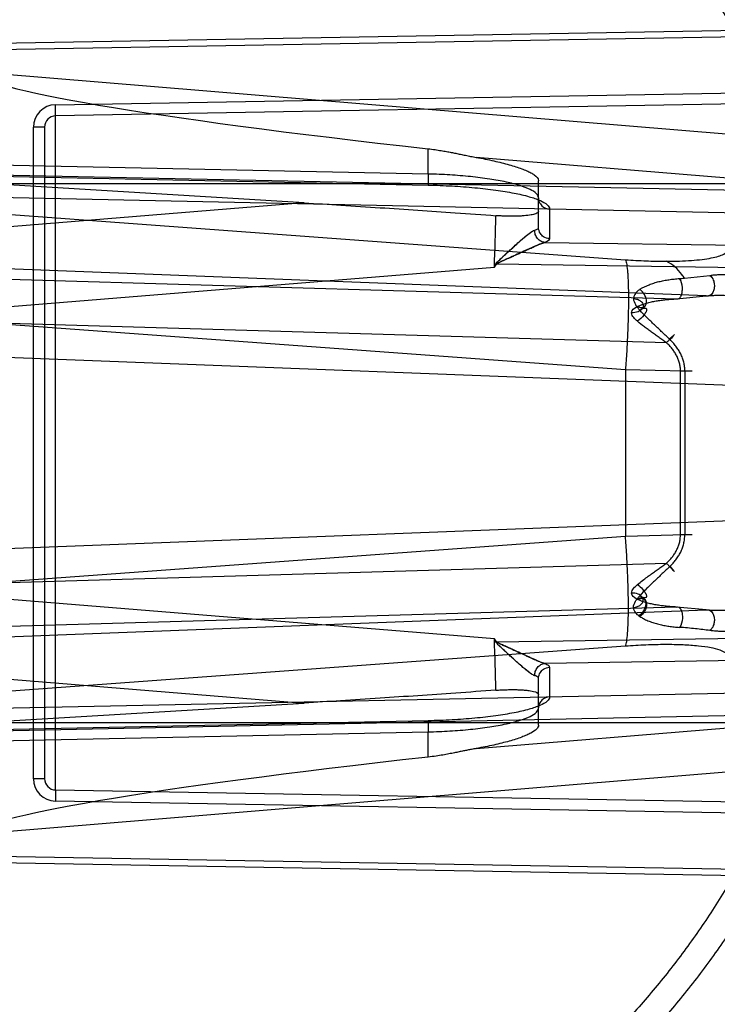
# Model space of a CAD drawing. Header units: millimetres. Extents: x 0 to 297, y 0 to 210.
# Tile 27 of 256: x 141.291 to 141.57, y 90.619 to 91.014. Entities that reach past the tile are written whole.
import ezdxf

# ---------------------------------------------------------------- set-up
doc = ezdxf.new("R2010")
doc.units = ezdxf.units.MM
doc.header["$LTSCALE"] = 16.335
doc.layers.get('0').update_dxf_attribs({"linetype": 'CONTINUOUS'})
for name, color, linetype in [('01_GLOBAL', 7, 'CONTINUOUS'), ('INTFCLR_1', 7, 'CONTINUOUS'), ('INTFCLR_144815', 7, 'CONTINUOUS')]:
    doc.layers.add(name, color=color, linetype=linetype)

msp = doc.modelspace()

# ---------------------------------------------------------------- linework, layer by layer
at = {"color": 7, "linetype": 'Continuous'}
msp.add_circle((142.5788034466, 92.2083412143), 3.42, dxfattribs=at)
at = {"color": 9, "linetype": 'Continuous'}
msp.add_arc((142.5788034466, 92.2083412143), 3.3761688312, 182.9674534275, 267.0325465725, dxfattribs=at)
at = {"layer": '01_GLOBAL', "color": 7, "linetype": 'Continuous'}
msp.add_circle((142.5788034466, 92.2083412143), 3.465, dxfattribs=at)
at = {"layer": 'INTFCLR_1', "color": 9, "linetype": 'Continuous'}
for p, q in [((141.2735518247, 91.0042581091), (141.612682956, 91.01018385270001)), ((141.61273008, 91.00748667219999), (141.2735518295, 91.00156067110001)), ((141.2735518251, 90.99281761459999), (141.5754144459, 90.96785935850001)), ((141.3048947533, 90.9796660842), (141.6240856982, 90.98523758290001)), ((141.6958671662, 90.9819898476), (141.3049732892, 90.9751667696)), ((141.3049732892, 90.9751667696), (141.3048947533, 90.9796660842)), ((141.3049732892, 90.7050124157), (141.3049732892, 90.9751667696)), ((141.296051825, 90.70951173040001), (141.296051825, 90.970667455)), ((141.300551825, 90.970667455), (141.296051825, 90.970667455)), ((141.300551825, 90.970667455), (141.300551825, 90.70951173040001)), ((141.4543371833, 90.95188271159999), (141.4543371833, 90.9619966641)), ((141.5744738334, 90.9502002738), (141.473590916, 90.9585413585)), ((141.4543371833, 90.95188271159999), (141.2735518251, 90.9556434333)), ((141.5797088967, 90.9452271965), (141.2735518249, 90.9515959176)), ((141.2735518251, 90.9512124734), (141.4543371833, 90.9474517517)), ((141.4543371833, 90.95188271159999), (141.4543221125, 90.9473839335)), ((141.264551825, 90.9480895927), (141.7410849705, 90.9480895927)), ((141.4543221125, 90.9473839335), (141.4543371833, 90.9474517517)), ((141.498551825, 90.93043645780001), (141.498551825, 90.94921932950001)), ((141.273551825, 90.9427339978), (141.5797088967, 90.9363652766)), ((141.404631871, 90.9403230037), (141.273551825, 90.9296483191)), ((141.2735518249, 90.93662150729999), (141.5333958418, 90.9175459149)), ((141.5029732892, 90.93786285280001), (141.5029732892, 90.92600549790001)), ((141.5010615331, 90.92445616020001), (141.5797088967, 90.9233042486)), ((141.2735518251, 90.89771435), (141.4808659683, 90.9145972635)), ((141.4808659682, 90.9145972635), (141.4818133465, 90.91587615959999)), ((141.4818133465, 90.91587615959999), (141.5797088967, 90.9144423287)), ((141.5657466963, 90.90300951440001), (141.273551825, 90.9142699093)), ((141.5570683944, 90.91015276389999), (141.5672559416, 90.9112696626)), ((141.273551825, 90.9100550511), (141.5537947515, 90.9018433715)), ((141.5537947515, 90.9018433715), (141.5657466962, 90.90300951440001)), ((141.5333958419, 90.8733982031), (141.2735518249, 90.8924737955)), ((141.5498312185, 90.88424377), (141.273551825, 90.8923393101)), ((141.6107778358, 90.86581844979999), (141.273551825, 90.87881422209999)), ((141.5333958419, 90.8733982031), (141.5333958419, 90.8067809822)), ((141.5571865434, 90.87281756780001), (141.5333958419, 90.8733982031)), ((141.5554477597, 90.80736161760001), (141.5554477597, 90.87281756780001)), ((141.5601048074, 90.87281756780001), (141.5554477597, 90.87281756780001)), ((141.5571865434, 90.87281756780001), (141.5571865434, 90.80736161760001)), ((141.273551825, 90.8013649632), (141.6107778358, 90.81436073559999)), ((141.2735518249, 90.7877053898), (141.5333958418, 90.8067809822)), ((141.5333958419, 90.8067809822), (141.5571864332, 90.8073615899)), ((141.5554477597, 90.80736161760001), (141.5601048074, 90.80736161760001)), ((141.273551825, 90.7878398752), (141.5498312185, 90.79593541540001)), ((141.4808659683, 90.7655819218), (141.2735518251, 90.7824648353)), ((141.5537947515, 90.7783358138), (141.273551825, 90.7701241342)), ((141.2735518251, 90.7659092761), (141.5657466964, 90.77716967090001)), ((141.5657466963, 90.77716967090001), (141.5537947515, 90.7783358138)), ((141.4818133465, 90.7643030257), (141.4808659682, 90.7655819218)), ((141.5797088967, 90.7657368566), (141.4818133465, 90.7643030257)), ((141.5333958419, 90.7626332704), (141.2735518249, 90.74355767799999)), ((141.5797088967, 90.7568749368), (141.5010615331, 90.7557230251)), ((141.5029732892, 90.7541736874), (141.5029732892, 90.7423163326)), ((141.273551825, 90.75053086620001), (141.404631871, 90.7398561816)), ((141.498551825, 90.7309598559), (141.498551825, 90.7497427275)), ((141.5797088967, 90.7438139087), (141.273551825, 90.7374451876)), ((141.273551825, 90.7285832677), (141.5797088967, 90.73495198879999)), ((141.4543371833, 90.7327274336), (141.4543221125, 90.7327952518)), ((141.4543221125, 90.7327952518), (141.4543371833, 90.72829647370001)), ((141.264551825, 90.7320895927), (141.7410849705, 90.7320895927)), ((141.4543371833, 90.7327274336), (141.2735518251, 90.7289667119)), ((141.473590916, 90.7216378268), (141.5744738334, 90.7299789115)), ((141.2735518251, 90.72453575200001), (141.4543371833, 90.72829647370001)), ((141.4543371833, 90.7181825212), (141.4543371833, 90.72829647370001)), ((141.5754144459, 90.7123198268), (141.2735518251, 90.68736157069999)), ((141.300551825, 90.70951173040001), (141.296051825, 90.70951173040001)), ((141.3049732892, 90.7050124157), (141.3048947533, 90.7005131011)), ((141.3049732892, 90.7050124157), (141.6958671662, 90.6981893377)), ((141.6240856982, 90.6949416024), (141.3048947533, 90.7005131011)), ((141.2735518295, 90.6786185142), (141.61273008, 90.67269251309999)), ((141.6126829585, 90.66999547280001), (141.2735518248, 90.675921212))]:
    msp.add_line(p, q, dxfattribs=at)
at = {"layer": 'INTFCLR_1', "color": 6, "linetype": 'Continuous'}
for p, q in [((141.4046318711, 90.9403230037), (141.273551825, 90.948279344)), ((141.273551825, 90.73189984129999), (141.4046318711, 90.7398561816))]:
    msp.add_line(p, q, dxfattribs=at)
at = {"layer": 'INTFCLR_1', "color": 7, "linetype": 'Continuous'}
for p, q in [((141.4811863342, 90.9154894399), (141.4811199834, 90.9153684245)), ((141.4816238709, 90.91601647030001), (141.4818133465, 90.91587615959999)), ((141.481120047, 90.7648106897), (141.4811863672, 90.7646896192)), ((141.4818133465, 90.7643030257), (141.4816238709, 90.764162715))]:
    msp.add_line(p, q, dxfattribs=at)
at = {"layer": 'INTFCLR_1', "color": 6, "linetype": 'Continuous'}
for radius in [0.5431065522, 0.5161422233]:
    msp.add_arc((141.273551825, 90.84008959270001), radius, 270, 90.00000002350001, dxfattribs=at)
at = {"layer": 'INTFCLR_1', "color": 9, "linetype": 'Continuous'}
for centre, radius, start, end in [((141.273551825, 90.84008959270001), 0.3793960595, 22.4933176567, 89.9999999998), ((141.305051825, 90.970667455), 0.009000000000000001, 91.0000010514, 179.9999984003), ((141.305051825, 90.970667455), 0.0045, 91.00000006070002, 180.0000000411), ((135.5231056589, 91.10726427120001), 5.960874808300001, 358.1477669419, 358.3458032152), ((141.8456303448, 90.7206932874), 0.4131002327, 151.782316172, 152.0054719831), ((141.5385064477, 91.13591368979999), 0.2265227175, 274.1827349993, 274.7002570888), ((135.5231056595, 90.5729149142), 5.9608748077, 1.6541967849, 1.8522330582), ((141.845630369, 90.959485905), 0.4131002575, 207.9945273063, 208.2176831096), ((141.305051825, 90.70951173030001), 0.009000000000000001, 180.0000015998, 268.9999989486), ((141.305051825, 90.70951173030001), 0.0045, 179.9999999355, 268.9999999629), ((141.273551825, 90.84008959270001), 0.3793960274, 270.0000000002, 337.5066823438)]:
    msp.add_arc(centre, radius, start, end, dxfattribs=at)
at = {"layer": 'INTFCLR_1', "color": 6, "linetype": 'Continuous'}
for centre, major_axis, start_param, end_param in [((141.6174312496, 90.96443731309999), (0.3438762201, -0.0284580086), -3.137275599, -2.0606217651), ((141.6174312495, 90.7157418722), (0.3438762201, 0.0284580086), 2.060621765, 3.1372755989)]:
    msp.add_ellipse(centre, major_axis=major_axis, ratio=0.0521660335, start_param=start_param, end_param=end_param, dxfattribs=at)
for points, knots in [([(141.273551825, 91.18519053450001), (141.2769387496, 91.1853348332), (141.2837172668, 91.1855235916), (141.2938885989, 91.1855068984), (141.3040550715, 91.18519041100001), (141.3142077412, 91.18457440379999), (141.3243378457, 91.183659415), (141.3344365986, 91.18244623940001), (141.3444952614, 91.18093592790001), (141.3545051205, 91.1791297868), (141.3644574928, 91.17702938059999), (141.3743437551, 91.1746365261), (141.3841553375, 91.17195329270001), (141.3938837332, 91.168982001), (141.4035204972, 91.1657252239), (141.4130572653, 91.1621857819), (141.4224857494, 91.1583667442), (141.4317977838, 91.15427141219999), (141.4409853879, 91.14990328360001), (141.4500404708, 91.1452661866), (141.4589553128, 91.1403640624), (141.4677219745, 91.1352012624), (141.4763330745, 91.1297821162), (141.4847808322, 91.1241115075), (141.4930580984, 91.1181942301), (141.5011574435, 91.11203559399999), (141.5090720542, 91.1056407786), (141.5167948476, 91.0990155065), (141.5243193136, 91.0921653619), (141.531638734, 91.0850964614), (141.5387469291, 91.07781477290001), (141.5456375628, 91.07032678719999), (141.5523048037, 91.06263884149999), (141.5587427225, 91.0547577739), (141.5649458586, 91.0466902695), (141.5709087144, 91.0384434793), (141.5766262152, 91.0300244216), (141.5820933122, 91.02144053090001), (141.5873053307, 91.0126991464), (141.5922576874, 91.003807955), (141.5969461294, 90.99477459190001), (141.6013665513, 90.98560696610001), (141.6055151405, 90.97631298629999), (141.6093882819, 90.96690074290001), (141.6129825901, 90.9573784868), (141.6151908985, 90.9509622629), (141.6162475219, 90.9477387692)], [0, 0, 0, 0, 0.0227205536, 0.0454410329, 0.06816134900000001, 0.09088163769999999, 0.1136018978, 0.1363221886, 0.1590426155, 0.1817632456, 0.2044840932, 0.2272051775, 0.2499266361, 0.2726484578, 0.2953706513, 0.3180932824, 0.3408163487, 0.363539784, 0.3862638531, 0.4089891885, 0.4317141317, 0.4544408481, 0.4771673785, 0.4998953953, 0.5226228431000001, 0.5453516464, 0.5680799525, 0.5908095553, 0.6135387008, 0.6362690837, 0.6589990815, 0.6817302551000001, 0.7044610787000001, 0.7271930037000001, 0.7499246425, 0.7726572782, 0.7953897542, 0.8181230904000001, 0.8408563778, 0.8635903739, 0.8863244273, 0.90905904, 0.9317938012, 0.9545290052, 0.9772643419, 1, 1, 1, 1]), ([(141.273551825, 91.1754196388), (141.2802383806, 91.17569400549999), (141.2936314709, 91.1758414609), (141.3136931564, 91.174861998), (141.333696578, 91.17267773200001), (141.3536324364, 91.1692804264), (141.3733835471, 91.16467002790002), (141.3925222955, 91.1589612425), (141.4112398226, 91.1521542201), (141.429528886, 91.1442551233), (141.4476081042, 91.1351158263), (141.4650996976, 91.12490336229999), (141.4819327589, 91.1136612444), (141.4980515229, 91.1014306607), (141.513396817, 91.0882570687), (141.5279188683, 91.0741852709), (141.5415615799, 91.05927217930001), (141.5542787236, 91.0435689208), (141.566017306, 91.02714532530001), (141.5767435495, 91.01005456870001), (141.586423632, 90.99235160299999), (141.5950207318, 90.97410428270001), (141.6025009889, 90.9553900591), (141.6088428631, 90.9362701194), (141.6140279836, 90.9168033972), (141.6180381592, 90.8970567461), (141.6208576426, 90.877105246), (141.6224756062, 90.8570295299), (141.6228875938, 90.8369136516), (141.6220957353, 90.81682868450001), (141.6201063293, 90.7968408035), (141.6169268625, 90.77700966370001), (141.6125686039, 90.7574039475), (141.6070465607, 90.7380925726), (141.600382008, 90.71915006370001), (141.5926019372, 90.70065078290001), (141.5837385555, 90.6826636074), (141.5738222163, 90.6652440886), (141.5628929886, 90.6484599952), (141.5509916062, 90.6323694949), (141.538163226, 90.6170274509), (141.5244418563, 90.60247353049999), (141.5098870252, 90.5887718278), (141.494542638, 90.575960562), (141.4784714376, 90.5640906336), (141.4617271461, 90.5532022), (141.4443769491, 90.5433356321), (141.4265001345, 90.5345314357), (141.4085261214, 90.52696935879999), (141.3910227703, 90.52076276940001), (141.374768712, 90.51595910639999), (141.3600533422, 90.5123677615), (141.3469461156, 90.50974854), (141.3344969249, 90.50774192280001), (141.32162892, 90.50614919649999), (141.3073219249, 90.50496210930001), (141.2911119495, 90.5043520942), (141.2796603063, 90.5045088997), (141.273551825, 90.5047595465)], [0, 0, 0, 0, 0.0185657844, 0.0371317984, 0.05569073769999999, 0.0743563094, 0.09320240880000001, 0.1119235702, 0.129729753, 0.1484268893, 0.1671582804, 0.1858963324, 0.2045840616, 0.2232805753, 0.241995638, 0.2606572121, 0.2793460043, 0.298034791, 0.3166822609, 0.3353170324, 0.3539796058, 0.3726237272, 0.3912431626, 0.4098577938, 0.4284754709, 0.4470981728, 0.4657246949, 0.4843423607, 0.5029403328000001, 0.5215094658, 0.5400731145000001, 0.5586325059, 0.5771954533, 0.5957587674, 0.6143211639, 0.6328711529, 0.651401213, 0.6699184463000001, 0.6884460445, 0.7069331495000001, 0.7254085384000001, 0.7438945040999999, 0.7623917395, 0.7808314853, 0.7993176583, 0.8177869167, 0.8362093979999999, 0.8546575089, 0.8730374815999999, 0.8902753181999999, 0.9061521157, 0.9200376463, 0.9322836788, 0.9432240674, 0.9550134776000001, 0.9682465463, 0.9830392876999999, 1, 1, 1, 1]), ([(141.4543371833, 90.9619966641), (141.4552513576, 90.96189535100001), (141.4569753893, 90.9616757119), (141.4594123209, 90.96130019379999), (141.4615794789, 90.96091878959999), (141.4635223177, 90.96055067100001), (141.4653907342, 90.9601768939), (141.4672813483, 90.95978859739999), (141.4692816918, 90.95937370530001), (141.4713911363, 90.95894910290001), (141.4728378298, 90.958674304), (141.473590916, 90.9585413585)], [0, 0, 0, 0, 0.1410117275, 0.2664018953, 0.3779880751, 0.4783518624, 0.5695556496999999, 0.6701109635, 0.77425525, 0.8827577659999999, 1, 1, 1, 1]), ([(141.473590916, 90.9585413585), (141.4747980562, 90.9583282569), (141.4771486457, 90.9578901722), (141.4805607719, 90.95717809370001), (141.4837493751, 90.95643228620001), (141.4866859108, 90.9556589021), (141.4893431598, 90.95486544), (141.4917004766, 90.9540572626), (141.4937268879, 90.95324785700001), (141.4954363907, 90.9524263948), (141.4971833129, 90.9513808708), (141.4985518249, 90.9501836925), (141.4985518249, 90.94921932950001)], [0, 0, 0, 0, 0.1347372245, 0.2627983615, 0.3830981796, 0.4946462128, 0.5965084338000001, 0.6879283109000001, 0.7682334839, 0.8369638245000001, 0.8939998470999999, 1, 1, 1, 1]), ([(141.4046318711, 90.9403230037), (141.4095342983, 90.94002543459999), (141.4196764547, 90.9393956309), (141.4348657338, 90.9384138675), (141.4501470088, 90.93739083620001), (141.465627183, 90.93632259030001), (141.4760586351, 90.93558202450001), (141.4814963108, 90.9351906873)], [0, 0, 0, 0, 0.1912658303, 0.395724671, 0.5927474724, 0.7876937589, 1, 1, 1, 1]), ([(141.4985518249, 90.9369952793), (141.4985518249, 90.9365001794), (141.4972104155, 90.9358050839), (141.4953443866, 90.9354117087), (141.4931680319, 90.9351365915), (141.4911205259, 90.9350094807), (141.489350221, 90.9349508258), (141.4874736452, 90.9349408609), (141.4855178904, 90.934977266), (141.4835163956, 90.9350589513), (141.4821714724, 90.9351420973), (141.4814963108, 90.9351906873)], [0, 0, 0, 0, 0.0846491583, 0.1973293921, 0.3551734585, 0.4486903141, 0.5498920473, 0.6575265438, 0.7696356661, 0.8842664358, 1, 1, 1, 1]), ([(141.4814963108, 90.744988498), (141.4761124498, 90.7446010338), (141.4656659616, 90.74385930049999), (141.4501673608, 90.7427896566), (141.4347865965, 90.7417600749), (141.4196123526, 90.74077950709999), (141.4094886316, 90.74015097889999), (141.4046318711, 90.7398561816)], [0, 0, 0, 0, 0.2102051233, 0.4078398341, 0.6049949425, 0.8105158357, 1, 1, 1, 1]), ([(141.4814963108, 90.744988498), (141.4821711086, 90.7450370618), (141.4835124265, 90.74511999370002), (141.4855059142, 90.74520146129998), (141.4874503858, 90.7452381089), (141.489316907, 90.74522869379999), (141.4910824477, 90.7451720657), (141.4926996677, 90.74507033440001), (141.4945750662, 90.7448810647), (141.4963679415, 90.7445623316), (141.4985518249, 90.7439640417), (141.4985518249, 90.743183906)], [0, 0, 0, 0, 0.1159979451, 0.230395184, 0.3420707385, 0.4493744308, 0.5505561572, 0.6443413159, 0.7290059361, 0.8662403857, 1, 1, 1, 1]), ([(141.6162475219, 90.7324404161), (141.6151908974, 90.7292169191), (141.6129825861, 90.7228006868), (141.609388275, 90.7132784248), (141.605515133, 90.70386618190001), (141.6013665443, 90.694572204), (141.596946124, 90.6854045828), (141.5922576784, 90.6763712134), (141.5873053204, 90.6674800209), (141.5820932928, 90.6587386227), (141.5766261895, 90.65015472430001), (141.5709086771, 90.6417356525), (141.5649458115, 90.63348885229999), (141.5587426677, 90.6254213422), (141.5523047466, 90.6175402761), (141.5456375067, 90.6098523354), (141.5387468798, 90.60236436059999), (141.5316386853, 90.5950826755), (141.5243192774, 90.5880137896), (141.5167948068, 90.58116364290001), (141.509072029, 90.5745383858), (141.5011574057, 90.5681435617), (141.4930580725, 90.561984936), (141.4847807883, 90.5560676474), (141.4763330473, 90.5503970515), (141.4677219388, 90.54497790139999), (141.4589552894, 90.53981510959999), (141.4500404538, 90.53491299), (141.4409853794, 90.5302758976), (141.4317977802, 90.5259077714), (141.4224857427, 90.5218124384), (141.4130572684, 90.5179934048), (141.4035205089, 90.5144539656), (141.3938837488, 90.51119718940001), (141.3841553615, 90.5082258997), (141.3743437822, 90.50554266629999), (141.3644575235, 90.5031498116), (141.3545051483, 90.501049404), (141.3444952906, 90.4992432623), (141.3344366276, 90.4977329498), (141.3243378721, 90.49651977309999), (141.3142077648, 90.4956047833), (141.3040550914, 90.4949887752), (141.2938886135, 90.49467228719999), (141.2837172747, 90.4946555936), (141.2769387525, 90.494844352), (141.273551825, 90.4949886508)], [0, 0, 0, 0, 0.0227356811, 0.0454710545, 0.0682062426, 0.09094098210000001, 0.1136756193, 0.1364096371, 0.1591436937, 0.1818769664, 0.2046103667, 0.2273428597, 0.2500755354, 0.2728072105, 0.2955391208, 0.3182699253, 0.3410011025, 0.3637310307, 0.3864614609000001, 0.4091905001, 0.4319201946, 0.4546483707, 0.4773773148, 0.5001046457, 0.5228327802, 0.5455591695, 0.5682859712, 0.5910108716, 0.6137361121, 0.6364602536, 0.6591836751, 0.681906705, 0.7046293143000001, 0.7273515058, 0.750073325, 0.77279473, 0.7955158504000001, 0.8182366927, 0.8409573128, 0.8636777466, 0.886398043, 0.9091183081, 0.9318386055, 0.9545589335, 0.9772794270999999, 1, 1, 1, 1]), ([(141.4985518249, 90.7309598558), (141.4985518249, 90.73039126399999), (141.4976069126, 90.72901409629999), (141.4957987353, 90.72794095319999), (141.4937409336, 90.72693413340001), (141.4917094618, 90.72612621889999), (141.489355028, 90.72531723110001), (141.4866960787, 90.724523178), (141.4837569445, 90.7237487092), (141.4805645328, 90.7230018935), (141.4771497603, 90.72228921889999), (141.4747980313, 90.721850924), (141.473590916, 90.7216378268)], [0, 0, 0, 0, 0.0623785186, 0.1643636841, 0.2328706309, 0.3129598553, 0.4041786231, 0.5058773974, 0.6173351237, 0.7375776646, 0.8655232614, 1, 1, 1, 1]), ([(141.473590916, 90.7216378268), (141.4729709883, 90.7215283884), (141.4717767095, 90.7213040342), (141.4700602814, 90.720963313), (141.4683951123, 90.7206216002), (141.466662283, 90.7202629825), (141.4647339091, 90.71986862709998), (141.4625607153, 90.7194419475), (141.4601150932, 90.71899583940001), (141.4573455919, 90.71855278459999), (141.4553829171, 90.71829841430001), (141.4543371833, 90.7181825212)], [0, 0, 0, 0, 0.0965120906, 0.1862902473, 0.2682829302, 0.3571217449, 0.4575841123, 0.5700436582, 0.6966546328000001, 0.8386946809, 1, 1, 1, 1])]:
    msp.add_open_spline(points, degree=3, knots=knots, dxfattribs=at)
at = {"layer": 'INTFCLR_1', "color": 9, "linetype": 'Continuous'}
for points, knots in [([(141.498551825, 90.9422938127), (141.498551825, 90.9429268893), (141.4975405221, 90.94444921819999), (141.4948322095, 90.9459331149), (141.4907427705, 90.9474636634), (141.4852921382, 90.94880892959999), (141.4786699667, 90.9499888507), (141.4711105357, 90.95092275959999), (141.4628956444, 90.9515819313), (141.4572278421, 90.9518165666), (141.4543371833, 90.95188271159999)], [0, 0, 0, 0, 0.0408830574, 0.1056873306, 0.1996446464, 0.3215762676, 0.4679260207, 0.6337729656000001, 0.8132770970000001, 1, 1, 1, 1]), ([(141.4543371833, 90.9474517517), (141.457516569, 90.9473856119), (141.4637495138, 90.9471511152), (141.4727845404, 90.9464919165), (141.4810975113, 90.9455590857), (141.4883797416, 90.9443780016), (141.4943666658, 90.9430404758), (141.4988611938, 90.9415020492), (141.5018033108, 90.940063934), (141.5029730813, 90.938508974), (141.5029732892, 90.93786285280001)], [0, 0, 0, 0, 0.1880497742, 0.3687531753, 0.5355764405, 0.6825782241, 0.8047208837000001, 0.8982838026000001, 0.9617924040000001, 1, 1, 1, 1]), ([(141.498551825, 90.9422938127), (141.498551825, 90.9417455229), (141.4987756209, 90.9405911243), (141.5000431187, 90.9386406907), (141.5018401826, 90.93788233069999), (141.5029732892, 90.93786285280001)], [0, 0, 0, 0, 0.2408622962, 0.5021555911, 1, 1, 1, 1]), ([(141.4970224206, 90.9293649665), (141.4972476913, 90.9294359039), (141.4978005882, 90.9296332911), (141.4985518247, 90.9300379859), (141.498551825, 90.93043645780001)], [0, 0, 0, 0, 0.3721368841, 1, 1, 1, 1]), ([(141.5029732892, 90.92600549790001), (141.502127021, 90.9260200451), (141.5006488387, 90.9264768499), (141.4989973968, 90.92812610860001), (141.498551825, 90.9296007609), (141.498551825, 90.93043645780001)], [0, 0, 0, 0, 0.3704569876, 0.6342246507, 1, 1, 1, 1]), ([(141.5010615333, 90.92445616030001), (141.5005315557, 90.9245056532), (141.4994163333, 90.92485048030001), (141.4980406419, 90.9260005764), (141.4971709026, 90.9276022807), (141.4970013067, 90.92879961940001), (141.4970224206, 90.9293649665)], [0, 0, 0, 0, 0.2299956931, 0.4894678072, 0.7555475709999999, 1, 1, 1, 1]), ([(141.5029732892, 90.92600549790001), (141.5029732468, 90.9258637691), (141.502656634, 90.9250256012), (141.5017231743, 90.924706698), (141.5010615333, 90.92445616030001)], [0, 0, 0, 0, 0.1668937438, 1, 1, 1, 1]), ([(141.5497213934, 90.9169139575), (141.5515003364, 90.9169139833), (141.5548987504, 90.9169636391), (141.5597204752, 90.917202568), (141.5639757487, 90.9176043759), (141.567562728, 90.9181372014), (141.5704870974, 90.9188488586), (141.572850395, 90.9196714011), (141.5744730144, 90.9209226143), (141.5744738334, 90.9218011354)], [0, 0, 0, 0, 0.2052123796, 0.3919471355, 0.5569433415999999, 0.6975085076, 0.8116792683, 0.8986569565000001, 1, 1, 1, 1]), ([(141.5333958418, 90.9175459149), (141.5361872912, 90.91734101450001), (141.5401520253, 90.9171148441), (141.5455964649, 90.9169460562), (141.5482445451, 90.91691393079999), (141.5497213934, 90.9169139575)], [0, 0, 0, 0, 0.5138590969, 0.7288664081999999, 1, 1, 1, 1]), ([(141.5333958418, 90.9175459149), (141.5336432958, 90.9169347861), (141.5339830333, 90.9152078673), (141.5342206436, 90.9129943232), (141.5343992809, 90.91040088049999), (141.5345459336, 90.9069804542), (141.53460616, 90.9018250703), (141.5345156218, 90.8952778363), (141.5342731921, 90.88814702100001), (141.5338990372, 90.88078655), (141.5335742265, 90.8758467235), (141.5333958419, 90.8733982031)], [0, 0, 0, 0, 0.0446833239, 0.118092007, 0.1512150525, 0.2207839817, 0.3501089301, 0.5005473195, 0.6645130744, 0.8336212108, 1, 1, 1, 1]), ([(141.557068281, 90.9101529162), (141.5567305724, 90.910655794), (141.5547919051, 90.9133634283), (141.5522282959, 90.9158138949), (141.5497213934, 90.9169139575)], [0, 0, 0, 0, 0.1811781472, 1, 1, 1, 1]), ([(141.5672559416, 90.9112696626), (141.5678710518, 90.9107661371), (141.5686327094, 90.90956384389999), (141.5690850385, 90.9076657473), (141.5690401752, 90.9059487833), (141.5684884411, 90.9042694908), (141.5673045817, 90.9030211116), (141.5661762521, 90.9029180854), (141.5657466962, 90.90300951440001)], [0, 0, 0, 0, 0.2248018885, 0.3814769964, 0.549311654, 0.7028527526, 0.8758013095, 1, 1, 1, 1]), ([(141.5672559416, 90.9112696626), (141.5678493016, 90.91135542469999), (141.569055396, 90.9114898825), (141.5715259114, 90.91164393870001), (141.5747048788, 90.9116393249), (141.5779212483, 90.9114094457), (141.5805260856, 90.91109916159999), (141.5831454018, 90.910699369), (141.5863986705, 90.9100402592), (141.5902401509, 90.9089727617), (141.5939961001, 90.90760087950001), (141.5970254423, 90.90617605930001), (141.5993628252, 90.90484756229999), (141.6016392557, 90.90338683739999), (141.6043446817, 90.9012995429), (141.6067961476, 90.8988653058), (141.6085817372, 90.8966903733), (141.6102709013, 90.8943209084), (141.6117283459, 90.8917275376), (141.612921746, 90.8889423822), (141.6139575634, 90.8859519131), (141.614878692, 90.881962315), (141.6151789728, 90.87867002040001), (141.6152192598, 90.87698674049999)], [0, 0, 0, 0, 0.0269372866, 0.0544915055, 0.1111887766, 0.1696140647, 0.1992706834, 0.2290360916, 0.2886481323, 0.3482924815, 0.4080109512, 0.4681104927, 0.4984510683, 0.5287577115, 0.5895870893, 0.6516014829, 0.6835097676, 0.7159327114, 0.7822646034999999, 0.8166313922, 0.8519861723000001, 0.9243469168, 1, 1, 1, 1]), ([(141.5391999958, 90.9056720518), (141.5403214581, 90.90644644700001), (141.5422015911, 90.90732024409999), (141.5447828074, 90.9082133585), (141.5467708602, 90.9087601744), (141.5487919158, 90.90920318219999), (141.5508448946, 90.9095517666), (141.5529263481, 90.90981714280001), (141.5543253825, 90.9099412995), (141.5550284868, 90.90999431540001)], [0, 0, 0, 0, 0.2468743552, 0.3709405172, 0.4952004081, 0.6199982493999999, 0.7456302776, 0.8722743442, 1, 1, 1, 1]), ([(141.5537947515, 90.9018433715), (141.554214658, 90.90170342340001), (141.5551658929, 90.9020303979), (141.5558153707, 90.9032235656), (141.5562016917, 90.9046621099), (141.5562728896, 90.9070281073), (141.555821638, 90.9089934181), (141.5550284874, 90.90999431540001)], [0, 0, 0, 0, 0.1385612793, 0.2567512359, 0.4177178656, 0.6002132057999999, 1, 1, 1, 1]), ([(141.5391999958, 90.9056720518), (141.5388786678, 90.9054532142), (141.5376699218, 90.90457307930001), (141.5366373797, 90.9031335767), (141.5366214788, 90.90200321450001)], [0, 0, 0, 0, 0.2558966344, 1, 1, 1, 1]), ([(141.5383272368, 90.89885698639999), (141.5386157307, 90.8986849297), (141.5393878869, 90.8983131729), (141.5411025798, 90.8983020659), (141.5420034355, 90.9001629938), (141.5417305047, 90.90197666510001), (141.5409257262, 90.90392447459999), (141.5399234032, 90.9051225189), (141.5391999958, 90.9056720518)], [0, 0, 0, 0, 0.0935169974, 0.2401388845, 0.4178878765, 0.5795530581, 0.7470812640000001, 1, 1, 1, 1]), ([(141.5657466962, 90.90300951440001), (141.5663266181, 90.90307609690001), (141.5675006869, 90.9031853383), (141.5698938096, 90.9033097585), (141.5729495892, 90.9033104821), (141.5760301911, 90.90313548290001), (141.5785096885, 90.9028934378), (141.5809803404, 90.9025832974), (141.5840304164, 90.90206868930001), (141.5876176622, 90.901231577), (141.59110409, 90.90015092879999), (141.5939119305, 90.89902271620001), (141.5960731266, 90.8979668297), (141.5981552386, 90.8968109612), (141.6006256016, 90.8951635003), (141.602880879, 90.89322246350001), (141.6045214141, 90.89148303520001), (141.6060583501, 90.88960390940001), (141.6073946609, 90.88753585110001), (141.6084910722, 90.8853039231), (141.6094424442, 90.8829236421), (141.6102894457, 90.87973690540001), (141.6105725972, 90.8770952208), (141.6106127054, 90.8757480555)], [0, 0, 0, 0, 0.0296717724, 0.0599154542, 0.1217847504, 0.1848901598, 0.2166786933, 0.2484054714, 0.3114486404, 0.3738125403, 0.435511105, 0.4968160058, 0.5274058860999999, 0.5577275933, 0.6178205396, 0.6779996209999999, 0.7085115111, 0.7392634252, 0.8013182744, 0.8330912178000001, 0.8655644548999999, 0.9314916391, 1, 1, 1, 1]), ([(141.5366214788, 90.90200321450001), (141.5370326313, 90.9019644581), (141.5379150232, 90.9018017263), (141.5391960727, 90.9012576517), (141.5403104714, 90.90029378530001), (141.5407048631, 90.8987858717), (141.5398945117, 90.8974276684), (141.5382196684, 90.8964268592), (141.5367399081, 90.8962040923), (141.535826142, 90.89623907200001)], [0, 0, 0, 0, 0.1099413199, 0.2371462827, 0.3674310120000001, 0.4892927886, 0.6169203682, 0.7565610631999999, 1, 1, 1, 1]), ([(141.535826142, 90.89623907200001), (141.5358293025, 90.8965520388), (141.5362844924, 90.8977916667), (141.5374854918, 90.89844494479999), (141.5383272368, 90.89885698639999)], [0, 0, 0, 0, 0.2503529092, 1, 1, 1, 1]), ([(141.5366214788, 90.90200321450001), (141.536609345, 90.9011406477), (141.5371731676, 90.8998396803), (141.538206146, 90.8983907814), (141.5388065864, 90.89767458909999), (141.539118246, 90.897324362)], [0, 0, 0, 0, 0.4809721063, 0.7386100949, 1, 1, 1, 1]), ([(141.5383272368, 90.89885698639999), (141.5394592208, 90.8994104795), (141.5412827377, 90.9000273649), (141.5437767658, 90.90063991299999), (141.5457175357, 90.90101608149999), (141.5476941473, 90.90131760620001), (141.5497027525, 90.9015533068), (141.5517393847, 90.9017293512), (141.5531070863, 90.90181080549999), (141.5537947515, 90.9018433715)], [0, 0, 0, 0, 0.2386576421, 0.3618809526, 0.4866388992, 0.6128671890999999, 0.7405281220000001, 0.8696086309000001, 1, 1, 1, 1]), ([(141.5382170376, 90.8928490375), (141.5376710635, 90.8933144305), (141.536668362, 90.8942380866), (141.5357977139, 90.8955507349), (141.535826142, 90.89623907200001)], [0, 0, 0, 0, 0.5101280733, 1, 1, 1, 1]), ([(141.539118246, 90.897324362), (141.5394084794, 90.89751218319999), (141.5399296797, 90.89781456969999), (141.5406859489, 90.89811027), (141.5412699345, 90.8982076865), (141.5417082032, 90.89804673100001), (141.5419728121, 90.8974870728), (141.5416872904, 90.89675982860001), (141.54128042, 90.8960070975), (141.5402731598, 90.89459463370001), (141.5391884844, 90.89355885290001), (141.5382170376, 90.8928490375)], [0, 0, 0, 0, 0.1111304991, 0.1927079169, 0.2608847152, 0.2969582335, 0.333213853, 0.4456236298, 0.5251916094, 0.613238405, 1, 1, 1, 1]), ([(141.5512690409, 90.8855039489), (141.5507481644, 90.8859985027), (141.5497083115, 90.88698530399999), (141.5481520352, 90.8884626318), (141.5465996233, 90.8899308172), (141.5450567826, 90.8913956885), (141.5435213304, 90.8928547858), (141.5415110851, 90.89479869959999), (141.5400458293, 90.8962922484), (141.539118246, 90.897324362)], [0, 0, 0, 0, 0.1270897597, 0.2536547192, 0.3796825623, 0.5051622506, 0.6300983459, 0.7544610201, 1, 1, 1, 1]), ([(141.549831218, 90.8842437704), (141.5493337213, 90.8846035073), (141.548341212, 90.8853223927), (141.54685387, 90.8863965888), (141.5453723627, 90.88746636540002), (141.5438970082, 90.88853106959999), (141.542432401, 90.88959486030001), (141.5405170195, 90.8910033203), (141.5391132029, 90.89209037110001), (141.5382170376, 90.8928490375)], [0, 0, 0, 0, 0.1273987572, 0.2543082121, 0.3807210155, 0.5066005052, 0.6318617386, 0.7563439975, 1, 1, 1, 1]), ([(141.549831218, 90.8842437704), (141.5501010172, 90.88454319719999), (141.5508492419, 90.88536270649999), (141.5516837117, 90.88629197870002), (141.5538774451, 90.88850383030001), (141.5518661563, 90.8861810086), (141.5512690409, 90.8855039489)], [0, 0, 0, 0, 0.1652784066, 0.4360038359, 0.6298086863, 1, 1, 1, 1]), ([(141.5554477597, 90.87281756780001), (141.5554477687, 90.87336432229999), (141.5553783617, 90.8744541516), (141.5550715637, 90.87606268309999), (141.5545734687, 90.8776243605), (141.553900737, 90.8791214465), (141.55307185, 90.8805381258), (141.5521094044, 90.881868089), (141.5510271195, 90.8831087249), (141.5502367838, 90.8838733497), (141.549831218, 90.8842437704)], [0, 0, 0, 0, 0.125094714, 0.2490630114, 0.3737696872, 0.4992654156, 0.6238153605, 0.7486538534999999, 0.8743302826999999, 1, 1, 1, 1]), ([(141.5571865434, 90.87281756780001), (141.5571874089, 90.87342487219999), (141.5571151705, 90.8746343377), (141.5567934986, 90.8764203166), (141.5562684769, 90.87815406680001), (141.5555586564, 90.879815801), (141.5546858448, 90.88138911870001), (141.5536719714, 90.8828657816), (141.5525311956, 90.88424213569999), (141.5516978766, 90.88509349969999), (141.5512690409, 90.8855039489)], [0, 0, 0, 0, 0.1265971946, 0.2518461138, 0.3774734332, 0.5034004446, 0.6278158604, 0.7519247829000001, 0.8762583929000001, 1, 1, 1, 1]), ([(141.5333958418, 90.7626332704), (141.5336439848, 90.7632461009), (141.533981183, 90.7649734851), (141.5343294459, 90.7682060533), (141.5345380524, 90.77271161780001), (141.5346069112, 90.7783535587), (141.5345153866, 90.78490152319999), (141.5342732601, 90.792032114), (141.5338990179, 90.7993926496), (141.5335742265, 90.8043324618), (141.5333958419, 90.8067809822)], [0, 0, 0, 0, 0.0448082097, 0.118089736, 0.2207758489, 0.3501021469, 0.5005421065, 0.6645095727, 0.8336194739, 1, 1, 1, 1]), ([(141.5498312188, 90.7959354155), (141.55023597, 90.79630342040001), (141.5510207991, 90.7970638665), (141.5520991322, 90.79829925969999), (141.5530630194, 90.79962718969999), (141.5538921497, 90.8010414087), (141.5545648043, 90.802533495), (141.5550660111, 90.8040938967), (141.5553770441, 90.8057108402), (141.5554482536, 90.80681160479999), (141.5554477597, 90.80736161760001)], [0, 0, 0, 0, 0.1251599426, 0.2497614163, 0.3747155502, 0.5000433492, 0.6241767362, 0.7484411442, 0.8741595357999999, 1, 1, 1, 1]), ([(141.5512690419, 90.794675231), (141.5516966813, 90.795083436), (141.5525242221, 90.7959299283), (141.5536615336, 90.7972999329), (141.5546758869, 90.79877510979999), (141.5555503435, 90.8003448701), (141.5562585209, 90.8020017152), (141.5567870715, 90.8037339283), (141.5571134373, 90.80552918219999), (141.5571876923, 90.8067507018), (141.5571865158, 90.8073616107)], [0, 0, 0, 0, 0.1232399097, 0.246506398, 0.3707242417, 0.4959131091, 0.6204680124, 0.7456388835, 0.87264946, 1, 1, 1, 1]), ([(141.6152191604, 90.80319244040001), (141.6151784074, 90.80150122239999), (141.6149519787, 90.79898624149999), (141.6143108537, 90.79573137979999), (141.6134813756, 90.79267823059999), (141.6123620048, 90.7897881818), (141.610969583, 90.7871030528), (141.6094528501, 90.7846246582), (141.6072948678, 90.7818086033), (141.6048128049, 90.7793471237), (141.6026914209, 90.7776028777), (141.6004982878, 90.77601627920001), (141.5976202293, 90.7742826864), (141.5939841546, 90.77257473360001), (141.5908419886, 90.7714261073), (141.5882769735, 90.7706598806), (141.5856937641, 90.7699952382), (141.582447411, 90.76933924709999), (141.5785475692, 90.7688131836), (141.5746921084, 90.768539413), (141.5715258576, 90.76853637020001), (141.5690579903, 90.7686885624), (141.5678501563, 90.7688217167), (141.5672559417, 90.7689095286)], [0, 0, 0, 0, 0.0760081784, 0.112994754, 0.1489536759, 0.2180649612, 0.2516913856, 0.2847564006, 0.3485201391, 0.4105479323, 0.4413564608, 0.4718487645, 0.532102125, 0.5919912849, 0.6520804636, 0.6822271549, 0.7122439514, 0.7718989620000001, 0.8309101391, 0.8889336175, 0.9454439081, 0.9730120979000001, 1, 1, 1, 1]), ([(141.5382113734, 90.7873252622), (141.5388767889, 90.7878885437), (141.5407340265, 90.7893636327), (141.5431523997, 90.7911069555), (141.5453571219, 90.79270286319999), (141.5468467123, 90.793777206), (141.5483388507, 90.79485510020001), (141.5493333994, 90.7955753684), (141.5498312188, 90.7959354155)], [0, 0, 0, 0, 0.1808165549, 0.4916649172, 0.618225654, 0.7453163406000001, 0.8725771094, 1, 1, 1, 1]), ([(141.5498312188, 90.7959354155), (141.5501010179, 90.79563598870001), (141.5508492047, 90.7948162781), (141.5516841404, 90.7938880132), (141.5538737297, 90.7916747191), (141.5518659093, 90.7939984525), (141.5512690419, 90.794675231)], [0, 0, 0, 0, 0.1653327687, 0.4361927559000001, 0.629840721, 1, 1, 1, 1]), ([(141.5512690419, 90.794675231), (141.5507478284, 90.79418028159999), (141.5497059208, 90.7931914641), (141.5481445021, 90.791709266), (141.546583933, 90.7902339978), (141.5450339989, 90.78876262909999), (141.5434969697, 90.78730036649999), (141.5414925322, 90.7853624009), (141.5400349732, 90.7838746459), (141.5391123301, 90.78284806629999)], [0, 0, 0, 0, 0.1271139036, 0.2540295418, 0.3807341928, 0.5068951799, 0.6319746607, 0.7559028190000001, 1, 1, 1, 1]), ([(141.535826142, 90.78394011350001), (141.5358070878, 90.78462751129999), (141.5366603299, 90.78593824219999), (141.5376668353, 90.78685997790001), (141.5382113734, 90.7873252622)], [0, 0, 0, 0, 0.4898190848, 1, 1, 1, 1]), ([(141.5382113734, 90.7873252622), (141.5389587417, 90.78677969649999), (141.5400586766, 90.78577129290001), (141.5411376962, 90.78441967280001), (141.5416220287, 90.78352756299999), (141.5418833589, 90.7828957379), (141.5418197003, 90.78201860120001), (141.540817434, 90.7819813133), (141.5400029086, 90.78232671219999), (141.5394026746, 90.7826603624), (141.5391123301, 90.78284806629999)], [0, 0, 0, 0, 0.2982587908, 0.4766460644, 0.5564464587, 0.6218600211, 0.7039247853, 0.7821241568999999, 0.8885580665, 1, 1, 1, 1]), ([(141.5383297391, 90.781320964), (141.5374870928, 90.7817327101), (141.5362915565, 90.7823865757), (141.5358251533, 90.7836269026), (141.535826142, 90.78394011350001)], [0, 0, 0, 0, 0.7496454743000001, 1, 1, 1, 1]), ([(141.5366219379, 90.7781760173), (141.5370330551, 90.77821477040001), (141.5379153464, 90.7783774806), (141.5391962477, 90.77892157), (141.5403104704, 90.77988545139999), (141.5407048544, 90.7813933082), (141.5398945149, 90.7827515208), (141.538219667, 90.78375232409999), (141.5367399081, 90.7839750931), (141.535826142, 90.78394011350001)], [0, 0, 0, 0, 0.1099360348, 0.2371277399, 0.367407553, 0.489273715, 0.6169058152, 0.7565518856, 1, 1, 1, 1]), ([(141.5366219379, 90.7781760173), (141.5366126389, 90.779037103), (141.5371711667, 90.7803357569), (141.5382016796, 90.781783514), (141.5388020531, 90.78249759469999), (141.5391123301, 90.78284806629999)], [0, 0, 0, 0, 0.4809395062, 0.7385780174, 1, 1, 1, 1]), ([(141.539202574, 90.7745056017), (141.5388811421, 90.774724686), (141.5376743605, 90.775604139), (141.5366172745, 90.7770448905), (141.5366219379, 90.7781760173)], [0, 0, 0, 0, 0.2558951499, 1, 1, 1, 1]), ([(141.5537947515, 90.7783358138), (141.5540942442, 90.7784356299), (141.5550256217, 90.7783223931), (141.555797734, 90.7770707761), (141.5561963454, 90.7755220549), (141.5562765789, 90.7731474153), (141.55582161, 90.77118529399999), (141.5550283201, 90.77018422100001)], [0, 0, 0, 0, 0.0985749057, 0.2585768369, 0.4191324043, 0.6011629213, 1, 1, 1, 1]), ([(141.5657466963, 90.77716967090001), (141.5661762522, 90.77726109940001), (141.5673045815, 90.7771580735), (141.568488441, 90.7759096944), (141.5690401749, 90.77423040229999), (141.5690850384, 90.7725134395), (141.5686327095, 90.7706153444), (141.5678710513, 90.7694130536), (141.5672559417, 90.7689095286)], [0, 0, 0, 0, 0.1241987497, 0.2971473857, 0.4506885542, 0.6185231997, 0.7751982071, 1, 1, 1, 1]), ([(141.5736055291, 90.7769256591), (141.5721637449, 90.7768701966), (141.5701235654, 90.7768574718), (141.5675037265, 90.7769940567), (141.5663281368, 90.77710259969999), (141.5657467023, 90.77716967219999)], [0, 0, 0, 0, 0.5500790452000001, 0.7768611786, 1, 1, 1, 1]), ([(141.5672559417, 90.7689095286), (141.5653207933, 90.7691845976), (141.5612504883, 90.76967428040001), (141.5571665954, 90.7700283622), (141.5550283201, 90.77018422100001)], [0, 0, 0, 0, 0.4769006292, 1, 1, 1, 1]), ([(141.5744738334, 90.7583780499), (141.5744736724, 90.75971730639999), (141.5712546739, 90.76119552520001), (141.5673866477, 90.7620857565), (141.5622583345, 90.762800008), (141.5561866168, 90.7631900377), (141.5491453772, 90.7633148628), (141.5414511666, 90.76313862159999), (141.5361256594, 90.7628336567), (141.5333958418, 90.7626332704)], [0, 0, 0, 0, 0.0951016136, 0.1863216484, 0.306761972, 0.4532760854, 0.6213717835, 0.8056320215, 1, 1, 1, 1]), ([(141.4970224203, 90.75081421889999), (141.4970013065, 90.7513795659), (141.4971709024, 90.75257690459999), (141.4980406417, 90.75417860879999), (141.4994163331, 90.755328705), (141.5005315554, 90.75567353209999), (141.5010615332, 90.7557230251)], [0, 0, 0, 0, 0.2444524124, 0.5105321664, 0.7700042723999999, 1, 1, 1, 1]), ([(141.498551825, 90.7497427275), (141.498551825, 90.7505784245), (141.4989973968, 90.75205307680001), (141.5006488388, 90.7537023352), (141.502127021, 90.7541591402), (141.5029732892, 90.7541736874)], [0, 0, 0, 0, 0.3657753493, 0.629543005, 1, 1, 1, 1]), ([(141.5010615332, 90.7557230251), (141.5013458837, 90.7556153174), (141.5020700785, 90.75531017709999), (141.5029733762, 90.754706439), (141.5029732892, 90.7541736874)], [0, 0, 0, 0, 0.3633599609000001, 1, 1, 1, 1]), ([(141.498551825, 90.7497427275), (141.498551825, 90.7498435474), (141.4982779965, 90.7504732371), (141.4975417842, 90.750650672), (141.4970224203, 90.75081421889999)], [0, 0, 0, 0, 0.1562310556, 1, 1, 1, 1]), ([(141.5029732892, 90.7423163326), (141.5029730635, 90.74167021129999), (141.5018033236, 90.7401152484), (141.4988611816, 90.73867714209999), (141.4943666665, 90.73713870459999), (141.4883797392, 90.7358011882), (141.4810975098, 90.7346200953), (141.4727845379, 90.73368727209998), (141.4637495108, 90.7330280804), (141.4575165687, 90.7327935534), (141.4543371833, 90.7327274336)], [0, 0, 0, 0, 0.0382075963, 0.101716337, 0.1952790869, 0.3174218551, 0.464423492, 0.6312469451, 0.8119502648, 1, 1, 1, 1]), ([(141.5029732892, 90.7423163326), (141.5018401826, 90.74229685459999), (141.5000431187, 90.7415384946), (141.4987756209, 90.739588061), (141.498551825, 90.7384336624), (141.498551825, 90.7378853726)], [0, 0, 0, 0, 0.4978444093, 0.7591377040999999, 1, 1, 1, 1]), ([(141.4543371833, 90.72829647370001), (141.4572278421, 90.72836261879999), (141.4628956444, 90.7285972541), (141.4711105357, 90.7292564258), (141.4786699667, 90.7301903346), (141.4852921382, 90.7313702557), (141.4907427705, 90.7327155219), (141.4948322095, 90.73424607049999), (141.4975405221, 90.73572996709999), (141.498551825, 90.73725229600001), (141.498551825, 90.7378853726)], [0, 0, 0, 0, 0.186722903, 0.3662270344, 0.5320739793, 0.6784237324, 0.8003553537, 0.8943126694, 0.9591169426, 1, 1, 1, 1])]:
    msp.add_open_spline(points, degree=3, knots=knots, dxfattribs=at)
at = {"layer": 'INTFCLR_1', "color": 7, "linetype": 'Continuous'}
for points, knots in [([(141.4811199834, 90.9153684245), (141.4812759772, 90.91589263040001), (141.4823409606, 90.9168257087), (141.4835800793, 90.9181200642), (141.4849067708, 90.9193388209), (141.4863682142, 90.9206978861), (141.4881582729, 90.9223372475), (141.4899169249, 90.9239277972), (141.4915923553, 90.9254113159), (141.4932576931, 90.92685059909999), (141.4951142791, 90.9283180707), (141.4964191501, 90.9291749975), (141.4970224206, 90.9293649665)], [0, 0, 0, 0, 0.0771393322, 0.1866913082, 0.2586891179, 0.3299755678, 0.4685109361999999, 0.6008864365, 0.6644208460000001, 0.7842154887, 0.9107945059, 1, 1, 1, 1]), ([(141.481623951, 90.916016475), (141.481900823, 90.91648419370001), (141.4827206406, 90.91726683), (141.4838478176, 90.91835654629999), (141.485004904, 90.91943323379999), (141.4862210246, 90.92055892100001), (141.4876671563, 90.9218875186), (141.489394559, 90.92345826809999), (141.491044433, 90.9249332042), (141.4925261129, 90.9262156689), (141.4936751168, 90.927183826), (141.4951195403, 90.9282869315), (141.4961925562, 90.9291444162), (141.4970223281, 90.9293649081)], [0, 0, 0, 0, 0.0797594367, 0.1633716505, 0.2312406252, 0.3114180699, 0.406633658, 0.5193823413, 0.6540634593, 0.7312932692, 0.8071145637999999, 0.8740096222, 1, 1, 1, 1]), ([(141.5010615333, 90.92445616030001), (141.5005100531, 90.92431358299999), (141.4992801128, 90.92388346), (141.4973137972, 90.92303438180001), (141.4954669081, 90.9222048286), (141.4938684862, 90.92147316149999), (141.4921659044, 90.920696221), (141.4899715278, 90.91969856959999), (141.4877348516, 90.91868805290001), (141.48590323, 90.9178659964), (141.484510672, 90.9172381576), (141.4833544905, 90.9167105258), (141.4824128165, 90.9162582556), (141.4817755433, 90.91590008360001), (141.4813051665, 90.9156698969), (141.4811863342, 90.9154894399)], [0, 0, 0, 0, 0.0782759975, 0.1785758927, 0.2943640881, 0.3564784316, 0.4201515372, 0.5515403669, 0.6877357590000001, 0.7574112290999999, 0.8274637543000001, 0.8975443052, 0.9323870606, 0.9703078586, 1, 1, 1, 1]), ([(141.4818133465, 90.91587615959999), (141.4822431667, 90.9162540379), (141.4835795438, 90.91677031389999), (141.4855553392, 90.91772557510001), (141.4875107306, 90.91858478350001), (141.4891504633, 90.9193285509), (141.4904935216, 90.91993689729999), (141.4918353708, 90.9205457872), (141.4932253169, 90.92118044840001), (141.4947426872, 90.9218732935), (141.4963053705, 90.9225829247), (141.4984110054, 90.9235120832), (141.4999613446, 90.9241717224), (141.5010615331, 90.92445616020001)], [0, 0, 0, 0, 0.08142468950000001, 0.1985611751, 0.314753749, 0.3845682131, 0.4548435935, 0.5244990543, 0.5942216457, 0.6722304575, 0.7618404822, 0.8383251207, 1, 1, 1, 1]), ([(141.5379136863, 90.78151588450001), (141.5382111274, 90.78168814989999), (141.5390068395, 90.7820575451), (141.5407388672, 90.78209576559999), (141.541691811, 90.78024518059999), (141.5413935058, 90.7784311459), (141.5405529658, 90.7764995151), (141.5395172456, 90.775321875), (141.5387775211, 90.7747846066)], [0, 0, 0, 0, 0.09511241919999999, 0.2448425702, 0.4211945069, 0.5807585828, 0.7470172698, 1, 1, 1, 1]), ([(141.5537947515, 90.7783358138), (141.5531068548, 90.77836838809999), (141.5517389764, 90.7784498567), (141.5497024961, 90.77862589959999), (141.547695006, 90.7788615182), (141.5457201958, 90.7791625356), (141.5437832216, 90.77953846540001), (141.5418906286, 90.78000038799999), (141.539918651, 90.7806171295), (141.5386005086, 90.7811530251), (141.5379136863, 90.78151588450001)], [0, 0, 0, 0, 0.1267523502, 0.2521787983, 0.3761713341, 0.4987128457, 0.6197592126, 0.7392408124, 0.8570296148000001, 1, 1, 1, 1]), ([(141.5383297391, 90.781320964), (141.5386181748, 90.7814930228), (141.5393901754, 90.7818648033), (141.5411047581, 90.78187576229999), (141.5420052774, 90.7800147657), (141.5417325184, 90.7782011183), (141.5409279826, 90.7762532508), (141.5399258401, 90.77505519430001), (141.539202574, 90.7745056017)], [0, 0, 0, 0, 0.0935085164, 0.2401125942, 0.4178726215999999, 0.5795544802, 0.7470885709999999, 1, 1, 1, 1]), ([(141.5387775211, 90.7747846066), (141.5390183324, 90.77460072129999), (141.5397427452, 90.77414663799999), (141.5410822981, 90.7733909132), (141.5428480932, 90.77263304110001), (141.5447895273, 90.7719641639), (141.5467734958, 90.77141822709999), (141.548792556, 90.7709749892), (141.5508445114, 90.7706272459), (141.5529258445, 90.77036195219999), (141.5543249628, 90.77023678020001), (141.5550283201, 90.77018422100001)], [0, 0, 0, 0, 0.0532371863, 0.1499031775, 0.2701022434, 0.3901772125, 0.5105164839, 0.6314308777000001, 0.7532409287, 0.8760719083, 1, 1, 1, 1]), ([(141.4970224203, 90.75081421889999), (141.4965642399, 90.7509584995), (141.4955649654, 90.7515500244), (141.4940203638, 90.7527079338), (141.4922211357, 90.7542158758), (141.4902517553, 90.75594888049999), (141.4881638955, 90.7578368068), (141.4859930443, 90.75982450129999), (141.48415996, 90.7615397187), (141.4828413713, 90.7627671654), (141.4819472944, 90.7637236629), (141.4812758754, 90.7642865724), (141.481120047, 90.7648106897)], [0, 0, 0, 0, 0.067742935, 0.1612759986, 0.2730214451, 0.3983845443, 0.5313179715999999, 0.6699972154, 0.8132836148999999, 0.8859816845, 0.922888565, 1, 1, 1, 1]), ([(141.4811863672, 90.7646896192), (141.4813189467, 90.7645189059), (141.4817768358, 90.76428758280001), (141.4824131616, 90.76391859), (141.4833546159, 90.7634696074), (141.48497232, 90.7627304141), (141.4872721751, 90.76169868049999), (141.4899790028, 90.7604787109), (141.4921799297, 90.7594744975), (141.4938899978, 90.7586966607), (141.4954865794, 90.75796604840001), (141.4973272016, 90.75713826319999), (141.4992872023, 90.7562987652), (141.5005109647, 90.75585978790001), (141.5010615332, 90.7557230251)], [0, 0, 0, 0, 0.029705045, 0.0675436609, 0.102407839, 0.1725259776, 0.3122814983, 0.4486468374, 0.5806112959, 0.6447365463, 0.7068278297, 0.8219172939, 0.9220366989, 1, 1, 1, 1]), ([(141.4970223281, 90.75081427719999), (141.4965560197, 90.75094730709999), (141.4954706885, 90.7516202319), (141.4940745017, 90.75267089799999), (141.4926880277, 90.7538243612), (141.4915241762, 90.75482900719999), (141.4904080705, 90.7558156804), (141.4891017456, 90.7569869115), (141.4876885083, 90.758272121), (141.4862136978, 90.7596269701), (141.4849890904, 90.7607606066), (141.4838360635, 90.76183383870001), (141.4827149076, 90.76291752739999), (141.4819008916, 90.7636958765), (141.481623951, 90.76416271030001)], [0, 0, 0, 0, 0.0711401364, 0.1836629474, 0.2577915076, 0.3353692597, 0.4092961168, 0.4763183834, 0.5927695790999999, 0.6895452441, 0.7700943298, 0.8376734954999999, 0.9203676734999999, 1, 1, 1, 1]), ([(141.5010615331, 90.7557230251), (141.5004792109, 90.7558676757), (141.4991198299, 90.7563621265), (141.4973601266, 90.75712613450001), (141.4956741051, 90.7578830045), (141.494026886, 90.7586322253), (141.4921554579, 90.7594866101), (141.4900457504, 90.7604489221), (141.4880298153, 90.7613508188), (141.4861582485, 90.7622072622), (141.4845056, 90.762937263), (141.4830924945, 90.7636045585), (141.4821682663, 90.7640126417), (141.4818133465, 90.7643030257)], [0, 0, 0, 0, 0.08535640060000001, 0.2050618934, 0.2730748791, 0.3482284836, 0.4624974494, 0.56572379, 0.6781036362, 0.7766293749, 0.8586303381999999, 0.9347649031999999, 1, 1, 1, 1])]:
    msp.add_open_spline(points, degree=3, knots=knots, dxfattribs=at)
at = {"layer": 'INTFCLR_144815', "color": 6, "linetype": 'Continuous'}
for radius in [0.5743020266, 0.5472855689]:
    msp.add_circle((141.273551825, 90.84008959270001), radius, dxfattribs=at)
for radius, start, end in [(0.7917112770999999, 313.9937911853, 154.5150993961), (0.7647112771, 312.9543589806, 154.5144414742), (0.73941501, 282.2440355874, 71.2863570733), (0.5949342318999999, 45.0000000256, 314.9999999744), (0.5938695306, 44.999999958, 315.000000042), (0.5930090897, 44.99999997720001, 315.0000000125), (0.5750735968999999, 47.86578076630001, 312.1342192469)]:
    msp.add_arc((141.273551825, 90.84008959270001), radius, start, end, dxfattribs=at)
at = {"layer": 'INTFCLR_144815', "color": 9, "linetype": 'Continuous'}
for centre, radius, start, end in [((141.273551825, 90.84008959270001), 0.6197635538, 52.2436298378, 307.7563701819), ((141.273551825, 90.84008959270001), 0.7345008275, 292.4997540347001, 54.0964566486), ((141.273551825, 90.84008959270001), 0.5837869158, 52.5411294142, 307.4588705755), ((141.2735550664, 90.84009111), 0.6625959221, 292.4997540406, 54.09645665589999)]:
    msp.add_arc(centre, radius, start, end, dxfattribs=at)

doc.saveas('drawing.dxf')
